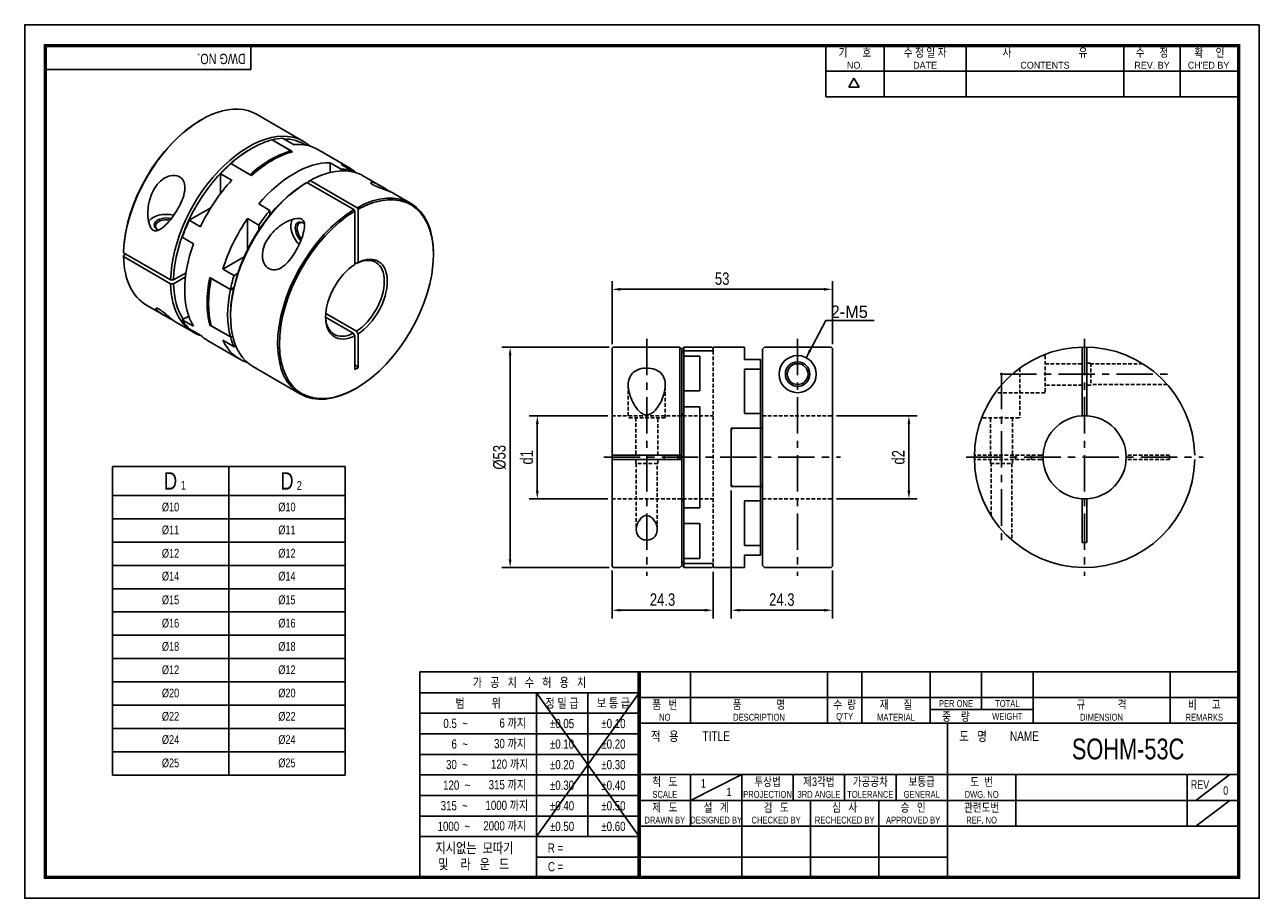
# Model space of a CAD drawing. Header units: millimetres. Extents: x 0 to 297, y 0 to 210.
import ezdxf
from ezdxf.enums import TextEntityAlignment as Align

# ---------------------------------------------------------------- set-up
doc = ezdxf.new("R2010")
doc.units = ezdxf.units.MM
doc.header["$LTSCALE"] = 7
for name, pattern in [('CENTER', [2, 1.25, -0.25, 0.25, -0.25]), ('CENTER2', [1.125, 0.75, -0.125, 0.125, -0.125]), ('DASHED', [0.75, 0.5, -0.25]), ('HIDDEN', [0.375, 0.25, -0.125]), ('HIDDEN2', [0.1875, 0.125, -0.0625]), ('PHANTOM2', [1.25, 0.625, -0.125, 0.125, -0.125, 0.125, -0.125])]:
    doc.linetypes.add(name, pattern=pattern)
doc.layers.get('0').update_dxf_attribs({"linetype": 'CONTINUOUS'})
doc.layers.get('Defpoints').update_dxf_attribs({"linetype": 'CONTINUOUS'})
for name, color, linetype in [('BM', 2, 'CONTINUOUS'), ('C', 1, 'CENTER2'), ('CT', 1, 'CENTER'), ('D', 7, 'CONTINUOUS'), ('DIM', 7, 'CONTINUOUS'), ('H', 3, 'HIDDEN'), ('HD', 4, 'DASHED'), ('P', 4, 'PHANTOM2')]:
    doc.layers.add(name, color=color, linetype=linetype)
doc.styles.get("Standard").update_dxf_attribs({"font": 'Gulim.ttf', "width": 0.8, "height": 3})
doc.dimstyles.new('LIM', dxfattribs={"dimtxt": 2, "dimasz": 2, "dimexe": 2, "dimexo": 1, "dimgap": 1, "dimtad": 1, "dimdec": 3, "dimzin": 9, "dimdsep": 46, "dimtxsty": 'Standard', "dimcen": 3, "dimclrd": 1, "dimclre": 1, "dimadec": 0, "dimazin": 0, "dimtfac": 1, "dimtdec": 3, "dimtmove": 0, "dimatfit": 3, "dimfxl": 0, "dimtolj": 1, "dimtzin": 0, "dimarcsym": 0})

# ---------------------------------------------------------------- blocks, each defined once
blk = doc.blocks.new('*D79')
at = {"layer": 'Defpoints', "color": 0}
for p in [(194.29, 146.39), (141.29, 132.21), (194.29, 132.2)]:
    blk.add_point(p, dxfattribs=at)
at = {"layer": 'DIM', "color": 1, "lineweight": -2}
for p, q in [((141.29, 133.21), (141.29, 148.39)), ((143.29, 146.39), (192.29, 146.39)), ((194.29, 133.2), (194.29, 148.39))]:
    blk.add_line(p, q, dxfattribs=at)
at = {"layer": 'DIM', "color": 1}
for points in [[(143.29, 146.72), (143.29, 146.06), (141.29, 146.39)], [(192.29, 146.72), (192.29, 146.06), (194.29, 146.39)]]:
    blk.add_solid(points, dxfattribs=at)
at = {"layer": 'DIM', "color": 0, "insert": (167.79, 148.93), "char_height": 3, "attachment_point": 5}
blk.add_mtext('\\A1;53', dxfattribs=at)
blk = doc.blocks.new('*D80')
at = {"layer": 'Defpoints', "color": 0}
for p in [(141.29, 79.81), (165.59, 79.51), (165.59, 69.25)]:
    blk.add_point(p, dxfattribs=at)
at = {"layer": 'DIM', "color": 1, "lineweight": -2}
for p, q in [((141.29, 78.81), (141.29, 67.25)), ((165.59, 78.51), (165.59, 67.25)), ((143.29, 69.25), (163.59, 69.25))]:
    blk.add_line(p, q, dxfattribs=at)
at = {"layer": 'DIM', "color": 1}
for points in [[(143.29, 69.58), (143.29, 68.92), (141.29, 69.25)], [(163.59, 69.58), (163.59, 68.92), (165.59, 69.25)]]:
    blk.add_solid(points, dxfattribs=at)
at = {"layer": 'DIM', "color": 0, "insert": (153.44, 71.79), "char_height": 3, "attachment_point": 5}
blk.add_mtext('\\A1;24.3', dxfattribs=at)
blk = doc.blocks.new('*D81')
at = {"layer": 'Defpoints', "color": 0}
for p in [(141.59, 132.51), (116.78, 79.51), (141.59, 79.51)]:
    blk.add_point(p, dxfattribs=at)
at = {"layer": 'DIM', "color": 1, "lineweight": -2}
for p, q in [((140.59, 132.51), (114.78, 132.51)), ((116.78, 130.51), (116.78, 81.51)), ((140.59, 79.51), (114.78, 79.51))]:
    blk.add_line(p, q, dxfattribs=at)
at = {"layer": 'DIM', "color": 1}
for points in [[(116.44, 130.51), (117.11, 130.51), (116.78, 132.51)], [(116.44, 81.51), (117.11, 81.51), (116.78, 79.51)]]:
    blk.add_solid(points, dxfattribs=at)
at = {"layer": 'DIM', "color": 0, "insert": (114.24, 106.01), "char_height": 3, "attachment_point": 5, "rotation": 90}
blk.add_mtext('\\A1;%%c53', dxfattribs=at)
blk = doc.blocks.new('*D82')
at = {"layer": 'Defpoints', "color": 0}
for p in [(123.32, 116.01), (141.29, 116.01), (141.29, 96.01)]:
    blk.add_point(p, dxfattribs=at)
at = {"layer": 'DIM', "color": 1, "lineweight": -2}
for p, q in [((140.29, 116.01), (121.32, 116.01)), ((123.32, 98.01), (123.32, 114.01)), ((140.29, 96.01), (121.32, 96.01))]:
    blk.add_line(p, q, dxfattribs=at)
at = {"layer": 'DIM', "color": 1}
for points in [[(122.98, 114.01), (123.65, 114.01), (123.32, 116.01)], [(122.98, 98.01), (123.65, 98.01), (123.32, 96.01)]]:
    blk.add_solid(points, dxfattribs=at)
at = {"layer": 'DIM', "color": 0, "insert": (120.77, 106.01), "char_height": 3, "attachment_point": 5, "rotation": 90}
blk.add_mtext('\\A1;d1', dxfattribs=at)
blk = doc.blocks.new('*D83')
at = {"layer": 'Defpoints', "color": 0}
for p in [(169.99, 99.01), (194.29, 79.81), (194.29, 69.25)]:
    blk.add_point(p, dxfattribs=at)
at = {"layer": 'DIM', "color": 1, "lineweight": -2}
for p, q in [((169.99, 98.01), (169.99, 67.25)), ((194.29, 78.81), (194.29, 67.25)), ((171.99, 69.25), (192.29, 69.25))]:
    blk.add_line(p, q, dxfattribs=at)
at = {"layer": 'DIM', "color": 1}
for points in [[(171.99, 69.58), (171.99, 68.92), (169.99, 69.25)], [(192.29, 69.58), (192.29, 68.92), (194.29, 69.25)]]:
    blk.add_solid(points, dxfattribs=at)
at = {"layer": 'DIM', "color": 0, "insert": (182.14, 71.79), "char_height": 3, "attachment_point": 5}
blk.add_mtext('\\A1;24.3', dxfattribs=at)
blk = doc.blocks.new('*D84')
at = {"layer": 'Defpoints', "color": 0}
for p in [(194.29, 116.01), (212.71, 116.01), (194.29, 96.01)]:
    blk.add_point(p, dxfattribs=at)
at = {"layer": 'DIM', "color": 1, "lineweight": -2}
for p, q in [((195.29, 116.01), (214.71, 116.01)), ((212.71, 98.01), (212.71, 114.01)), ((195.29, 96.01), (214.71, 96.01))]:
    blk.add_line(p, q, dxfattribs=at)
at = {"layer": 'DIM', "color": 1}
for points in [[(212.38, 114.01), (213.04, 114.01), (212.71, 116.01)], [(212.38, 98.01), (213.04, 98.01), (212.71, 96.01)]]:
    blk.add_solid(points, dxfattribs=at)
at = {"layer": 'DIM', "color": 0, "insert": (210.17, 106.01), "char_height": 3, "attachment_point": 5, "rotation": 90}
blk.add_mtext('\\A1;d2', dxfattribs=at)

msp = doc.modelspace()

# ---------------------------------------------------------------- linework, layer by layer
for p, q in [((54.437, 199.2323), (54.437, 205)), ((192.7139, 192.6407), (192.7139, 205)), ((206.7211, 192.6407), (206.7211, 205)), ((226.4959, 192.6407), (226.4959, 205)), ((264.3976, 192.6407), (264.3976, 205)), ((277.9928, 192.6407), (277.9928, 205)), ((54.437, 199.2323), (5, 199.2323)), ((192.7139, 198.8204), (291.588, 198.8204)), ((198.2565, 194.9765), (199.4924, 197.1172)), ((200.7283, 194.9765), (199.4924, 197.1172)), ((200.7283, 194.9765), (198.2565, 194.9765)), ((192.7139, 192.6407), (291.588, 192.6407)), ((21.0858, 103.8257), (21.0858, 29.6257)), ((21.0858, 103.8257), (77.0858, 103.8257)), ((77.0858, 103.8257), (77.0858, 29.6257)), ((95.0758, 54.437), (95.0758, 5)), ((147.8086, 54.437), (95.0758, 54.437)), ((292, 54.437), (147.8086, 54.437)), ((147.8086, 54.437), (147.8086, 5)), ((160.1679, 54.437), (160.1679, 42.0778)), ((193.1259, 54.437), (193.1259, 42.0778)), ((201.3654, 54.437), (201.3654, 42.0778)), ((217.8444, 54.437), (217.8444, 42.0778)), ((230.2037, 54.437), (230.2037, 45.3736)), ((242.563, 54.437), (242.563, 42.0778)), ((275.521, 54.437), (275.521, 42.0778)), ((147.8086, 49.4295), (95.0758, 49.4295)), ((147.8086, 49.4295), (123.0901, 14.8235)), ((123.0901, 49.4295), (147.8086, 14.8235)), ((123.0901, 49.4295), (123.0901, 5)), ((135.4493, 49.4295), (135.4493, 14.8235)), ((147.8086, 48.2574), (292, 48.2574)), ((217.8444, 45.3736), (242.563, 45.3736)), ((147.8086, 44.4858), (95.0758, 44.4858)), ((147.8086, 42.0778), (292, 42.0778)), ((221.9642, 5), (221.9642, 42.0778)), ((147.8086, 39.5421), (95.0758, 39.5421)), ((147.8086, 34.5984), (95.0758, 34.5984)), ((147.8086, 29.7185), (292, 29.7185)), ((160.1679, 23.5389), (172.5271, 29.7185)), ((160.1679, 29.7185), (160.1679, 17.3593)), ((172.5271, 29.7185), (172.5271, 5)), ((184.8864, 29.7185), (184.8864, 23.5389)), ((197.2457, 29.7185), (197.2457, 23.5389)), ((209.6049, 29.7185), (209.6049, 23.5389)), ((238.4432, 29.7185), (238.4432, 17.3593)), ((279.6407, 29.7185), (279.6407, 17.3593)), ((281.7006, 23.5389), (289.9401, 29.7185)), ((21.0858, 29.6257), (77.0858, 29.6257)), ((147.8086, 29.6547), (95.0758, 29.6547)), ((147.8086, 24.711), (95.0758, 24.711)), ((147.8086, 23.5389), (221.9642, 23.5389)), ((189.0061, 23.5389), (189.0061, 5)), ((205.4852, 23.5389), (205.4852, 5)), ((221.9642, 23.5389), (292, 23.5389)), ((281.7006, 17.3593), (289.9401, 23.5389)), ((147.8086, 19.7673), (95.0758, 19.7673)), ((147.8086, 17.3593), (292, 17.3593)), ((147.8086, 14.8235), (95.0758, 14.8235)), ((147.8086, 9.8798), (123.0901, 9.8798)), ((147.8086, 9.8798), (221.9642, 9.8798))]:
    msp.add_line(p, q)
at = {"color": 4}
for p, q in [((49.0858, 103.8257), (49.0858, 29.6257)), ((21.0858, 96.8257), (77.0858, 96.8257))]:
    msp.add_line(p, q, dxfattribs=at)
at = {"color": 1}
for p, q in [((21.0858, 91.2257), (77.0858, 91.2257)), ((21.0858, 85.6257), (77.0858, 85.6257)), ((21.0858, 80.0257), (77.0858, 80.0257)), ((21.0858, 74.4257), (77.0858, 74.4257)), ((21.0858, 68.8257), (77.0858, 68.8257)), ((21.0858, 63.2257), (77.0858, 63.2257)), ((21.0858, 57.6257), (77.0858, 57.6257)), ((21.0858, 52.0257), (77.0858, 52.0257)), ((21.0858, 46.4257), (77.0858, 46.4257)), ((21.0858, 40.8257), (77.0858, 40.8257)), ((21.0858, 35.2257), (77.0858, 35.2257))]:
    msp.add_line(p, q, dxfattribs=at)
msp.add_lwpolyline([(297, 210), (0, 210), (0, 0), (297, 0)], close=True)
msp.add_lwpolyline([(292, 205, 0.8, 0.8, 0), (5, 205, 0.8, 0.8, 0), (5, 5, 0.8, 0.8, 0), (292, 5, 0.8, 0.8, 0)], format="xyseb", close=True)
at = {"const_width": 0.824}
msp.add_lwpolyline([(147.8086, 5), (147.8086, 54.437)], dxfattribs=at)
at = {"layer": 'BM', "linetype": 'Continuous'}
for p, q in [((42.5331, 187.1715), (42.321, 187.0491)), ((67.0968, 181.9521), (55.7831, 188.4841)), ((64.4534, 179.4628), (59.5037, 182.3205)), ((64.0999, 179.6669), (59.5037, 182.3205)), ((64.6656, 181.1956), (61.9785, 182.747)), ((54.5539, 180.2313), (54.2004, 180.0272)), ((78.1277, 175.5834), (70.4909, 179.9925)), ((49.6042, 176.6051), (49.2506, 176.3856)), ((49.2506, 176.2848), (49.2506, 176.3856)), ((54.5539, 173.7473), (49.6042, 176.6051)), ((54.2004, 173.9515), (49.6042, 176.6051)), ((73.469, 176.8229), (76.156, 175.2715)), ((73.469, 176.8229), (73.469, 174.463)), ((76.156, 176.4243), (78.843, 174.873)), ((76.156, 175.2715), (76.156, 174.8548)), ((47.1293, 169.4213), (47.1293, 174.1738)), ((49.8163, 172.6224), (47.1293, 174.1738)), ((68.3072, 172.327), (68.6607, 172.5312)), ((68.3072, 171.8372), (68.3072, 172.327)), ((68.6607, 172.5312), (79.9744, 165.9992)), ((78.843, 174.873), (78.843, 174.6427)), ((85.6256, 171.2545), (81.5218, 173.6238)), ((67.5293, 171.8779), (67.8829, 172.0821)), ((67.8829, 172.0821), (79.1966, 165.5501)), ((92.8355, 167.0919), (88.6634, 169.5006)), ((56.2863, 166.9025), (58.9733, 165.3511)), ((39.5898, 162.9778), (44.7472, 165.9554)), ((53.5993, 163.4012), (53.5993, 155.9263)), ((53.5993, 163.4012), (56.2863, 161.8499)), ((58.9733, 164.2608), (58.9733, 165.3511)), ((79.1966, 165.5501), (79.4087, 165.1827)), ((79.4087, 152.3566), (79.4087, 165.1827)), ((80.1865, 165.6317), (79.9744, 165.9992)), ((80.1865, 152.8057), (80.1865, 165.6317)), ((42.2768, 161.4264), (39.5898, 162.9778)), ((56.2863, 161.8499), (56.2863, 160.6023)), ((40.5882, 157.3488), (37.9012, 158.9001)), ((23.7988, 155.1672), (23.7989, 155.4122)), ((35.1125, 148.6352), (23.7988, 155.1672)), ((23.7989, 154.514), (23.7988, 154.2691)), ((24.3645, 154.8406), (23.7989, 154.514)), ((98.3238, 154.7158), (98.3238, 154.9608)), ((35.1125, 147.7371), (23.7988, 154.2691)), ((52.8027, 154.2355), (47.673, 151.2738)), ((79.833, 152.601), (79.4087, 152.8459)), ((79.833, 152.601), (80.1865, 152.8057)), ((35.8197, 148.6353), (35.1125, 148.6352)), ((38.8191, 150.367), (35.8197, 148.6353)), ((38.6912, 149.395), (35.8197, 147.7371)), ((44.5422, 149.2213), (49.4919, 146.3636)), ((44.7493, 149.1017), (44.7261, 149.0883)), ((44.8957, 149.0172), (49.4919, 146.3636)), ((47.673, 151.2738), (50.36, 149.7225)), ((51.2599, 150.242), (50.36, 149.7225)), ((35.8197, 147.7371), (35.1125, 147.7371)), ((50.315, 146.8387), (49.4919, 146.3636)), ((49.4919, 146.3636), (50.2123, 146.3712)), ((29.2831, 142.5847), (33.4552, 140.176)), ((37.9012, 139.0593), (39.4571, 139.9576)), ((49.5335, 140.2638), (49.5335, 139.8556)), ((72.3837, 139.6985), (79.0552, 135.8467)), ((72.4078, 140.5827), (79.833, 136.2958)), ((36.493, 138.4221), (40.5968, 136.0527)), ((40.5882, 137.5079), (37.9012, 139.0593)), ((42.2768, 135.3802), (39.5898, 136.9315)), ((44.5422, 137.7903), (44.7191, 137.8925)), ((44.5422, 137.7903), (49.4919, 134.9326)), ((44.8957, 137.5862), (49.4919, 134.9326)), ((43.9909, 134.0931), (51.6277, 129.6841)), ((47.673, 134.1274), (50.36, 132.5761)), ((50.1025, 134.9391), (49.4919, 134.9326)), ((79.0552, 135.8467), (79.4087, 135.2337)), ((79.4087, 127.0932), (79.4087, 135.2337)), ((80.1865, 135.6828), (79.833, 136.2958)), ((80.1865, 127.5422), (80.1865, 135.6828)), ((50.7789, 132.8179), (50.36, 132.5761)), ((141.5868, 132.5064), (141.2868, 132.2064)), ((141.2868, 132.2064), (141.2868, 106.5564)), ((157.5868, 132.5064), (141.5868, 132.5064)), ((157.5868, 132.5064), (157.5868, 106.5564)), ((158.0868, 132.0064), (157.5868, 132.5064)), ((158.5868, 132.5064), (158.0868, 132.0064)), ((158.0868, 132.0064), (158.0868, 131.0464)), ((158.5868, 131.5652), (158.0868, 131.0464)), ((158.0868, 131.0464), (158.0868, 106.5564)), ((165.0868, 132.5064), (158.5868, 132.5064)), ((158.5868, 131.5652), (158.5868, 132.5064)), ((165.5868, 131.5652), (158.5868, 131.5652)), ((165.0868, 131.5652), (158.5868, 131.5652)), ((158.5868, 130.3374), (158.5868, 131.5652)), ((173.1868, 132.5064), (165.5868, 132.5064)), ((165.5868, 131.5652), (165.5868, 132.5064)), ((173.1868, 129.5569), (173.1868, 132.5064)), ((177.4868, 132.0006), (177.9868, 132.5007)), ((177.4868, 113.0064), (177.4868, 132.0006)), ((177.9868, 132.5007), (193.9868, 132.5007)), ((193.9868, 132.5007), (194.2868, 132.2006)), ((194.2868, 132.2006), (194.2868, 79.8064)), ((254.418, 115.9913), (254.418, 132.5007)), ((255.518, 115.9913), (255.518, 132.5007)), ((55.0218, 127.7245), (66.3355, 121.1925)), ((158.5868, 121.9564), (158.5868, 130.3374)), ((162.3868, 130.3374), (158.5868, 130.3374)), ((162.3868, 130.3374), (162.3868, 121.9564)), ((173.1868, 129.5569), (176.9868, 129.5569)), ((176.9868, 127.1688), (176.9868, 129.5569)), ((80.1865, 127.5422), (79.4087, 127.0932)), ((173.1868, 116.5064), (173.1868, 127.1688)), ((173.1868, 127.1688), (176.9868, 127.1688)), ((176.9868, 127.1688), (176.9868, 116.5064)), ((79.5855, 122.505), (79.7976, 122.6275)), ((158.5868, 118.1564), (158.5868, 121.9564)), ((162.3868, 121.9564), (158.5868, 121.9564)), ((158.5868, 116.3626), (158.0868, 116.3626)), ((158.5868, 93.8564), (158.5868, 118.1564)), ((162.3868, 118.1564), (158.5868, 118.1564)), ((162.3868, 118.1564), (162.3868, 93.8564)), ((173.1868, 116.5064), (176.9868, 116.5064)), ((176.9868, 113.0064), (176.9868, 116.5064)), ((169.9868, 113.0064), (169.9868, 99.0064)), ((169.9868, 113.0064), (176.9868, 113.0064)), ((170.4868, 113.0064), (176.9868, 113.0064)), ((176.9868, 99.0064), (176.9868, 113.0064)), ((176.9868, 113.0064), (177.4868, 113.0064)), ((177.4868, 99.0064), (177.4868, 113.0064)), ((141.5868, 106.5564), (141.2868, 106.5564)), ((141.2868, 105.4564), (141.2868, 106.5564)), ((141.2868, 105.4564), (141.2868, 79.8064)), ((141.2868, 105.4564), (141.5868, 105.4564)), ((157.5868, 106.5564), (141.5868, 106.5564)), ((157.5868, 105.4564), (141.5868, 105.4564)), ((153.8488, 105.4564), (153.8488, 106.5564)), ((157.0868, 105.4564), (157.0868, 106.5564)), ((157.5868, 106.5571), (157.5868, 105.4564)), ((158.0868, 106.5564), (157.5868, 106.5564)), ((158.0868, 105.4564), (157.5868, 105.4564)), ((158.0868, 105.4564), (158.0868, 106.5564)), ((158.0868, 105.4564), (158.0868, 80.9664)), ((169.9868, 99.0064), (176.9868, 99.0064)), ((170.4868, 99.0064), (176.9868, 99.0064)), ((176.9868, 95.5064), (176.9868, 99.0064)), ((177.4868, 99.0064), (176.9868, 99.0064)), ((177.4868, 99.0064), (177.4868, 80.0064)), ((158.0868, 95.6502), (158.5868, 95.6502)), ((173.1868, 95.5064), (173.1868, 84.844)), ((173.1868, 95.5064), (176.9868, 95.5064)), ((176.9868, 84.844), (176.9868, 95.5064)), ((254.418, 96.0215), (254.418, 85.5507)), ((255.518, 96.0215), (255.518, 85.5507)), ((162.3868, 93.8564), (158.5868, 93.8564)), ((158.5868, 90.0564), (158.5868, 93.8564)), ((158.5868, 90.0564), (158.5868, 81.6753)), ((162.3868, 90.0564), (158.5868, 90.0564)), ((162.3868, 81.6753), (162.3868, 90.0564)), ((173.1868, 84.844), (176.9868, 84.844)), ((176.9868, 82.4559), (176.9868, 84.844)), ((254.418, 85.5507), (255.518, 85.5507)), ((158.0868, 80.9664), (158.5868, 80.4476)), ((158.0868, 80.9664), (158.0868, 80.0064)), ((158.5868, 80.4476), (158.5868, 81.6753)), ((162.3868, 81.6753), (158.5868, 81.6753)), ((165.5868, 80.4476), (158.5868, 80.4476)), ((165.0868, 80.4476), (158.5868, 80.4476)), ((158.5868, 80.4476), (158.5868, 79.5064)), ((165.5868, 80.4476), (165.5868, 79.5064)), ((173.1868, 82.4559), (173.1868, 79.5064)), ((173.1868, 82.4559), (176.9868, 82.4559)), ((141.2868, 79.8064), (141.5868, 79.5064)), ((141.5868, 79.5064), (157.5868, 79.5064)), ((157.5868, 79.5064), (158.0868, 80.0064)), ((158.0868, 80.0064), (158.5868, 79.5064)), ((158.5868, 79.5064), (165.0868, 79.5064)), ((165.5868, 79.5064), (173.1868, 79.5064)), ((177.4868, 80.0064), (177.9868, 79.5064)), ((177.9868, 79.5064), (193.9868, 79.5064)), ((193.9868, 79.5064), (194.2868, 79.8064))]:
    msp.add_line(p, q, dxfattribs=at)
for radius in [4.46, 2.95, 2.5]:
    msp.add_circle((185.9368, 126.0064), radius, dxfattribs=at)
for centre, radius, start, end in [((56.2726, 177.6669), 4.2542, 240.850401, 246.49769), ((68.7973, 143.4865), 24.7167, 166.918255, 193.28117), ((165.0868, 132.0064), 0.5, 0, 90), ((254.968, 106.0064), 26.5, 1.189243, 358.810757), ((254.968, 106.0064), 10, 0, 176.847141), ((170.4868, 112.5064), 0.5, 90, 180), ((254.968, 106.0064), 10, 183.152859, 0), ((170.4868, 99.5064), 0.5, 180, 270), ((165.0868, 80.0064), 0.5, 270, 0)]:
    msp.add_arc(centre, radius, start, end, dxfattribs=at)
for centre, major_axis, start_param, end_param in [((42.5331, 165.5344), (13.25, 22.9497), 0, 2.33543828), ((42.321, 165.6569), (13.1, 22.6899), 0.78539816, 2.33520058), ((53.8468, 159.0024), (13.25, 22.9497), 6.1547528, 8.61862359), ((54.5539, 158.5942), (13.25, 22.9497), 0.51807467, 1.05272165), ((54.5539, 158.5942), (13.25, 22.9497), 0.37799495, 0.51807467), ((54.2004, 158.7983), (-13, -22.5167), 3.10765387, 3.46775268), ((57.2409, 157.0428), (-13.25, -22.9497), 3.14159265, 3.51958761), ((54.2004, 158.7983), (13, 22.5167), 0.78539816, 1.05799238), ((59.1501, 155.9406), (13.25, 22.9497), 0.51807467, 1.05272165), ((59.5037, 155.7364), (13.25, 22.9497), 0.51807467, 1.05272165), ((54.2004, 158.7983), (13, 22.5167), 1.05799238, 2.33503907), ((54.5539, 158.5942), (13.25, 22.9497), 1.05272165, 1.19280137), ((64.8777, 152.6337), (13.25, 22.9497), 0.30910219, 1.26169414), ((68.2718, 150.6741), (13.25, 22.9497), 0, 0.76464196), ((64.8777, 152.6337), (-13.25, -22.9497), 3.01316015, 3.28112913), ((67.5647, 151.0824), (13.25, 22.9497), 0.13953647, 0.30910219), ((57.2409, 157.0428), (13.25, 22.9497), 1.19280137, 1.7103328), ((68.2718, 150.6741), (13.25, 22.9497), 0.80615437, 3.14159265), ((67.9182, 150.8783), (-13, -22.5167), 3.94814624, 5.22519292), ((79.7976, 144.0197), (13.1, 22.6899), 0.80639207, 7.04758956), ((79.5855, 144.1422), (-13.25, -22.9497), 2.35619449, 3.90623461), ((34.0832, 161.8397), (4.46, 0), 1.16269078, 2.84294877), ((34.0832, 161.8397), (-2.95, 0), 4.30314762, 6.28318531), ((64.8777, 152.6337), (-13.25, -22.9497), 4.57285251, 5.09038394), ((67.5647, 151.0824), (13.25, 22.9497), 1.26169414, 1.43125985), ((79.5855, 144.1422), (-13.25, -22.9497), 3.94774702, 7.06858347), ((34.0832, 161.8397), (-2.95, 0), 0, 0.84845855), ((34.0832, 161.5948), (2.65, 0), 1.23301112, 3.8718775), ((54.5539, 158.5942), (-13.25, -22.9497), 4.85192545, 5.02149117), ((67.1758, 159.8801), (-2.23, 3.8625), 0.2884376, 1.97730678), ((67.1758, 159.8801), (1.475, -2.5548), 2.30395934, 5.12167031), ((67.3879, 160.0026), (-1.325, 2.295), 0, 1.90706209), ((67.3879, 160.0026), (-1.325, 2.295), 5.55290046, 6.28318531), ((57.2409, 157.0428), (-13.25, -22.9497), 5.02149117, 5.97408312), ((79.4441, 144.2238), (-5, -8.6603), 0.84042593, 3.87196305), ((79.7976, 144.0197), (-5.25, -9.0933), 0.8378031, 3.87458588), ((42.5331, 165.5344), (13.25, 22.9497), 2.3769507, 3.14159265), ((79.7976, 144.0197), (5.25, 9.0933), 0.8378031, 3.87458588), ((62.6149, 153.9401), (-13.25, -22.9497), 5.23046365, 5.76511064), ((62.9685, 153.736), (-13.25, -22.9497), 5.23046365, 5.76511064), ((67.5647, 151.0824), (-13.25, -22.9497), 5.09038394, 5.23046365), ((53.8468, 159.0024), (13.25, 22.9497), 2.3769507, 3.27002516), ((54.2004, 158.7983), (13, 22.5167), 2.37734991, 2.86431774), ((67.5647, 151.0824), (-13.25, -22.9497), 5.23046365, 5.76511064), ((67.9182, 150.8783), (-13, -22.5167), 5.22519292, 5.49778714), ((79.4441, 144.2238), (5, 8.6603), 2.38089203, 3.87196305), ((54.5539, 158.5942), (-13.25, -22.9497), 5.97408312, 6.14364883), ((57.2409, 157.0428), (13.25, 22.9497), 3.00205618, 3.14159265), ((64.8777, 152.6337), (13.25, 22.9497), 2.7635977, 3.27002516), ((67.5647, 151.0824), (-13.25, -22.9497), 5.76511064, 5.90519035), ((88.8132, 144.9396), (-15, 25.9808), 1.89688046, 1.93739207)]:
    msp.add_ellipse(centre, major_axis=major_axis, ratio=0.57735027, start_param=start_param, end_param=end_param, dxfattribs=at)
for points, knots in [([(64.2454, 179.4008), (64.2427, 179.4473), (64.2333, 179.4917), (64.1924, 179.5886), (64.1529, 179.6363), (64.0999, 179.6669)], [0.573872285, 0.573872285, 0.573872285, 0.573872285, 0.75, 0.75, 1, 1, 1, 1]), ([(30.9295, 170.0989), (30.2066, 168.7212), (29.8057, 167.2074), (29.6032, 164.9082), (29.6026, 164.1418), (29.7828, 162.6117), (29.9565, 161.8249), (30.5264, 160.8938), (30.7787, 160.6397), (31.3523, 160.3998), (31.6569, 160.4115), (32.5219, 160.6569), (33.0457, 161.0578), (34.533, 162.4027), (35.4453, 163.5584), (37.0944, 166.0783), (37.8542, 167.4987), (38.4703, 169.6927), (38.5817, 170.436), (38.4803, 171.8143), (38.2636, 172.4486), (37.4292, 173.4076), (36.8325, 173.7006), (35.4816, 173.8368), (34.7468, 173.6774), (33.4022, 173.035), (32.7893, 172.5595), (31.7326, 171.4334), (31.2909, 170.7877), (30.9295, 170.0989)], [0, 0, 0, 0, 0.125, 0.125, 0.1875, 0.1875, 0.25, 0.25, 0.28125, 0.28125, 0.3125, 0.3125, 0.375, 0.375, 0.5, 0.5, 0.625, 0.625, 0.6875, 0.6875, 0.75, 0.75, 0.8125, 0.8125, 0.875, 0.875, 0.9375, 0.9375, 1, 1, 1, 1]), ([(88.0483, 169.7935), (87.9633, 169.8419), (87.8717, 169.8949), (87.4488, 170.1446), (87.0787, 170.3734), (86.3578, 170.8179), (86.0154, 171.0275), (85.0756, 171.5753), (84.5625, 171.833), (83.7533, 172.1273), (83.4482, 172.169), (83.2623, 172.0506), (83.2461, 171.98), (83.4244, 171.7514), (83.6476, 171.5843), (84.3353, 171.2301), (84.7513, 171.0599), (85.5192, 170.7629), (85.8889, 170.6285), (86.9119, 170.2523), (87.502, 170.0283), (87.9544, 169.8354)], [0.231369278, 0.231369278, 0.231369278, 0.231369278, 0.25, 0.25, 0.3125, 0.3125, 0.375, 0.375, 0.5, 0.5, 0.625, 0.625, 0.6875, 0.6875, 0.75, 0.75, 0.8125, 0.8125, 0.875, 0.875, 1, 1, 1, 1]), ([(64.7537, 154.8402), (65.5853, 156.1551), (66.2331, 157.5264), (66.9486, 159.5294), (67.1423, 160.1843), (67.3688, 161.4795), (67.421, 162.136), (67.0598, 162.9465), (66.8467, 163.178), (66.2406, 163.4367), (65.8691, 163.4636), (64.7517, 163.364), (64.0054, 163.0915), (61.915, 162.0948), (60.6553, 161.1397), (58.5761, 158.868), (57.7312, 157.4968), (57.1846, 155.2627), (57.128, 154.4877), (57.3527, 153.0383), (57.6358, 152.3656), (58.5343, 151.3696), (59.1231, 151.0812), (60.3901, 150.9934), (61.0535, 151.194), (62.2796, 151.9049), (62.8464, 152.407), (63.877, 153.5482), (64.3379, 154.1827), (64.7537, 154.8402)], [0, 0, 0, 0, 0.125, 0.125, 0.1875, 0.1875, 0.25, 0.25, 0.28125, 0.28125, 0.3125, 0.3125, 0.375, 0.375, 0.5, 0.5, 0.625, 0.625, 0.6875, 0.6875, 0.75, 0.75, 0.8125, 0.8125, 0.875, 0.875, 0.9375, 0.9375, 1, 1, 1, 1]), ([(44.7212, 149.0824), (44.7214, 149.0834), (44.7218, 149.0843), (44.7265, 149.0919), (44.7423, 149.0909), (44.8003, 149.0689), (44.8427, 149.0478), (44.8957, 149.0172)], [0.469887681, 0.469887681, 0.469887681, 0.469887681, 0.5, 0.5, 0.75, 0.75, 1, 1, 1, 1]), ([(36.5024, 138.4167), (36.3498, 138.5049), (36.0127, 138.7384), (35.1669, 139.3959), (34.6494, 139.8291), (33.7594, 140.5687), (33.4405, 140.8327), (32.7665, 141.3475), (32.4055, 141.5942), (31.8777, 141.8561), (31.7255, 141.8739), (31.5743, 141.8149), (31.5678, 141.7396), (31.6784, 141.4613), (31.9222, 141.2039), (32.3154, 140.9086)], [0.380473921, 0.380473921, 0.380473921, 0.380473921, 0.5, 0.5, 0.625, 0.625, 0.6875, 0.6875, 0.75, 0.75, 0.8125, 0.8125, 0.875, 0.875, 1, 1, 1, 1]), ([(32.3154, 140.9086), (32.7087, 140.6132), (33.2515, 140.283), (34.2796, 139.7155), (34.6593, 139.5128), (35.3576, 139.1341), (35.6746, 138.9585), (35.9289, 138.8102)], [0, 0, 0, 0, 0.125, 0.125, 0.1875, 0.1875, 0.242915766, 0.242915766, 0.242915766, 0.242915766]), ([(44.7412, 137.8074), (44.7489, 137.7788), (44.7589, 137.7515), (44.8003, 137.6662), (44.8427, 137.6168), (44.8957, 137.5862)], [0.643172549, 0.643172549, 0.643172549, 0.643172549, 0.75, 0.75, 1, 1, 1, 1]), ([(145.1768, 123.3917), (145.1768, 122.2156), (145.5041, 120.9723), (146.3345, 119.13), (146.6667, 118.5239), (147.5071, 117.363), (148.0135, 116.783), (149.0406, 116.2667), (149.4361, 116.1725), (150.2143, 116.2514), (150.5776, 116.4135), (151.5233, 117.0481), (151.9907, 117.6362), (153.1711, 119.412), (153.6766, 120.688), (154.1867, 123.1182), (154.183, 124.3169), (153.4438, 125.8291), (153.068, 126.2849), (152.0293, 127.0059), (151.364, 127.2708), (149.8464, 127.5177), (149.0397, 127.4918), (147.5827, 127.1569), (146.9515, 126.8499), (146.0025, 126.0649), (145.6762, 125.5897), (145.2635, 124.545), (145.1768, 123.9798), (145.1768, 123.3917)], [0, 0, 0, 0, 0.125, 0.125, 0.1875, 0.1875, 0.25, 0.25, 0.28125, 0.28125, 0.3125, 0.3125, 0.375, 0.375, 0.5, 0.5, 0.625, 0.625, 0.6875, 0.6875, 0.75, 0.75, 0.8125, 0.8125, 0.875, 0.875, 0.9375, 0.9375, 1, 1, 1, 1]), ([(147.1368, 88.6211), (147.1368, 87.9813), (147.3124, 87.3686), (147.9968, 86.6309), (148.3009, 86.4183), (149.0385, 86.1408), (149.4714, 86.0799), (150.3161, 86.1567), (150.7063, 86.2899), (151.339, 86.6767), (151.5771, 86.923), (152.0945, 87.7345), (152.187, 88.3676), (152.0419, 89.6572), (151.8094, 90.3212), (151.1733, 91.2202), (150.9103, 91.5061), (150.2307, 91.9335), (149.7941, 92.0544), (148.9609, 91.9151), (148.602, 91.6857), (148.0417, 91.16), (147.8241, 90.8548), (147.3103, 89.9219), (147.1368, 89.2608), (147.1368, 88.6211)], [0, 0, 0, 0, 0.125, 0.125, 0.1875, 0.1875, 0.25, 0.25, 0.3125, 0.3125, 0.375, 0.375, 0.5, 0.5, 0.625, 0.625, 0.6875, 0.6875, 0.75, 0.75, 0.8125, 0.8125, 0.875, 0.875, 1, 1, 1, 1])]:
    msp.add_open_spline(points, degree=3, knots=knots, dxfattribs=at)
msp.add_open_spline([(87.9544, 169.8354), (88.2939, 169.6906), (88.5528, 169.5634), (88.6714, 169.4955)], degree=3, dxfattribs=at)
at = {"layer": 'C'}
msp.add_line((147.8086, 49.4295), (147.8086, 49.3961), dxfattribs=at)
at = {"layer": 'CT'}
for p, q in [((149.6368, 134.5007), (149.6368, 77.5064)), ((185.9368, 134.5007), (185.9368, 77.5064)), ((254.968, 134.5064), (254.968, 77.5064)), ((234.6641, 126.0064), (275.2719, 126.0064)), ((234.968, 126.3103), (234.968, 85.7025)), ((139.2868, 106.0064), (196.2868, 106.0064)), ((226.468, 106.0064), (283.468, 106.0064))]:
    msp.add_line(p, q, dxfattribs=at)
at = {"layer": 'H'}
msp.add_line((147.8086, 49.3128), (147.8086, 49.2711), dxfattribs=at)
at = {"layer": 'HD', "linetype": 'HIDDEN2'}
for p, q in [((165.5868, 131.5652), (165.5868, 80.4476)), ((244.7673, 130.4664), (245.468, 130.4664)), ((245.468, 130.4664), (245.468, 121.5464)), ((245.468, 128.5064), (254.418, 128.5064)), ((255.518, 128.6564), (256.468, 128.6564)), ((256.468, 128.6564), (256.468, 123.3564)), ((268.968, 128.5064), (256.468, 128.5064)), ((239.428, 127.4625), (239.428, 115.5064)), ((145.1768, 123.3917), (145.1768, 115.5064)), ((154.0968, 115.5064), (154.0968, 123.3868)), ((254.418, 123.3564), (245.768, 123.3564)), ((256.468, 123.3564), (255.518, 123.3564)), ((274.8623, 123.5064), (256.468, 123.5064)), ((245.468, 121.5464), (233.5119, 121.5464)), ((141.2868, 116.0064), (165.5868, 116.0064)), ((177.4868, 116.0064), (194.2868, 116.0064)), ((154.0968, 115.5064), (145.1768, 115.5064)), ((146.9868, 115.5064), (146.9868, 106.5564)), ((152.2868, 106.5564), (152.2868, 115.5064)), ((230.508, 115.5064), (239.428, 115.5064)), ((232.318, 106.5564), (232.318, 115.5064)), ((237.618, 115.5064), (237.618, 106.5564)), ((146.9868, 105.4564), (146.9868, 104.5064)), ((152.2868, 104.5064), (146.9868, 104.5064)), ((147.1368, 104.5064), (147.1368, 88.6211)), ((152.1368, 88.6238), (152.1368, 104.5064)), ((152.2868, 104.5064), (152.2868, 105.4564)), ((228.4737, 106.5564), (228.7738, 106.5564)), ((228.7738, 105.4564), (228.4737, 105.4564)), ((244.4824, 106.5564), (228.7738, 106.5564)), ((244.4824, 105.4564), (228.7738, 105.4564)), ((232.318, 104.5064), (232.318, 105.4564)), ((232.318, 104.5064), (237.618, 104.5064)), ((232.468, 92.0006), (232.468, 104.5064)), ((237.468, 104.5064), (237.468, 86.1121)), ((237.618, 105.4564), (237.618, 104.5064)), ((238.368, 105.4564), (238.368, 106.5564)), ((242.168, 105.4564), (242.168, 106.5564)), ((244.4824, 106.5564), (244.9831, 106.5564)), ((244.9831, 106.5564), (244.4824, 106.5564)), ((244.9831, 105.4564), (244.4824, 105.4564)), ((244.4824, 105.4564), (244.9831, 105.4564)), ((244.9831, 105.4564), (244.9831, 106.5564)), ((275.4237, 106.5564), (264.9529, 106.5564)), ((275.4237, 105.4564), (264.9529, 105.4564)), ((275.4237, 105.4564), (275.4237, 106.5564)), ((141.2868, 96.0064), (165.5868, 96.0064)), ((177.4868, 96.0064), (194.2868, 96.0064))]:
    msp.add_line(p, q, dxfattribs=at)
msp.add_arc((254.968, 106.0064), 26.5, 178.810757, 181.189243, dxfattribs=at)
at = {"layer": 'P'}
msp.add_line((147.8086, 49.221), (147.8086, 49.1627), dxfattribs=at)

# ---------------------------------------------------------------- texts
at = {"color": 0}
for s, insert, char_height, width, attachment_point in [('D', (35.0858, 100.3257), 4.2, 28, 5), ('D', (63.0858, 100.3257), 4.2, 28, 5), ('1', (37.5816, 100.3505), 2.1, 6.3, 1), ('2', (65.452, 100.2701), 2.1, 3.36, 1), ('%%c10', (35.0858, 94.0257), 2.1, 28, 5), ('%%c10', (63.0858, 94.0257), 2.1, 28, 5), ('%%C11', (35.0858, 88.5175), 2.1, 28, 5), ('%%C11', (63.0858, 88.5175), 2.1, 28, 5), ('%%c12', (35.0858, 82.9147), 2.1, 28, 5), ('%%c12', (63.0858, 82.9147), 2.1, 28, 5), ('%%C14', (35.0858, 77.4038), 2.1, 28, 5), ('%%C14', (63.0858, 77.4038), 2.1, 28, 5), ('%%c15', (35.0858, 71.7119), 2.1, 28, 5), ('%%c15', (63.0858, 71.7119), 2.1, 28, 5), ('%%c16', (35.0858, 66.1119), 2.1, 28, 5), ('%%c16', (63.0858, 66.1119), 2.1, 28, 5), ('%%c18', (35.0858, 60.5119), 2.1, 28, 5), ('%%c18', (63.0858, 60.5119), 2.1, 28, 5), ('%%c12', (35.0858, 54.9007), 2.1, 28, 5), ('%%c12', (63.0858, 54.9007), 2.1, 28, 5), ('%%c20', (35.0858, 49.3091), 2.1, 28, 5), ('%%c20', (63.0858, 49.3091), 2.1, 28, 5), ('%%c22', (35.0858, 43.7091), 2.1, 28, 5), ('%%c22', (63.0858, 43.7091), 2.1, 28, 5), ('%%c24', (35.0858, 38.1091), 2.1, 28, 5), ('%%c24', (63.0858, 38.1091), 2.1, 28, 5), ('%%c25', (35.0858, 32.5091), 2.1, 28, 5), ('%%c25', (63.0858, 32.5091), 2.1, 28, 5)]:
    msp.add_mtext(s, dxfattribs=dict(at, insert=insert, char_height=char_height, width=width, attachment_point=attachment_point))
at = {"layer": 'D', "width": 0.8}
for s, height, p in [('확     인', 2.05988, (284.9964, 203.3521)), ('기      호', 2.05988, (199.7175, 203.3521)), ('수 정 일 자', 2.05988, (216.6085, 203.3521)), ('사                           유', 2.059877, (245.4468, 203.3521)), ('수      정', 2.05988, (271.1952, 203.3521)), ('가   공   치   수   허   용   치', 2.224667, (121.4422, 51.9333)), ('범          위', 2.224667, (109.0829, 46.9576)), ('정 밀 급', 2.22467, (129.2697, 46.9576)), ('보 통 급', 2.22467, (141.629, 46.9576)), ('품   번', 2.05988, (153.9882, 46.6095)), ('품              명', 2.059877, (176.6469, 46.6095)), ('수  량', 2.05988, (197.2457, 46.6095)), ('재      질', 2.05988, (209.6049, 46.6095)), ('PER ONE', 1.6479, (224.0241, 46.8155)), ('TOTAL', 1.6479, (236.3833, 46.8155)), ('규             격', 2.059877, (259.042, 46.6095)), ('비      고', 2.05988, (283.7605, 46.6095)), ('NO', 1.6479, (153.9882, 43.5197)), ('DESCRIPTION', 1.647902, (176.6469, 43.5197)), ("Q'TY", 1.6479, (197.2457, 43.5197)), ('MATERIAL', 1.6479, (209.6049, 43.5197)), ('중    량', 2.05988, (224.0241, 43.7257)), ('WEIGHT', 1.6479, (236.3833, 43.7257)), ('DIMENSION', 1.6479, (259.042, 43.5197)), ('REMARKS', 1.6479, (283.7605, 43.5197)), ('%%p0.05', 2.22467, (129.2697, 42.0139)), ('%%p0.10', 2.22467, (141.629, 42.0139)), ('%%p0.10', 2.22467, (129.2697, 37.0702)), ('%%p0.20', 2.22467, (141.629, 37.0702)), ('적   용', 2.30706, (153.9882, 38.988)), ('TITLE', 2.30706, (166.3475, 38.988)), ('도   명', 2.30706, (228.1438, 38.988)), ('NAME', 2.30706, (240.5031, 38.988)), ('SOHM-53C', 5, (265.4275, 35.8982)), ('%%p0.20', 2.22467, (129.2697, 32.1265)), ('%%p0.30', 2.22467, (141.629, 32.1265)), ('%%p0.30', 2.22467, (129.2697, 27.1828)), ('%%p0.40', 2.22467, (141.629, 27.1828)), ('척   도', 2.05988, (153.9882, 28.0706)), ('1', 2.0599, (163.2577, 27.6586)), ('1', 2.0599, (169.4373, 25.5988)), ('투상법', 2.05988, (178.7068, 28.0706)), ('제3각법', 2.05988, (191.066, 28.0706)), ('가공공차', 2.05988, (203.4253, 28.0706)), ('보통급', 2.05988, (215.7845, 28.0706)), ('도  번', 2.05988, (230.2037, 28.0706)), ('REV', 2.05988, (282.7306, 27.3497)), ('0', 2.0599, (288.9102, 25.9078)), ('%%p0.40', 2.22467, (129.2697, 22.2391)), ('%%p0.50', 2.22467, (141.629, 22.2391)), ('SCALE', 1.6479, (153.9882, 24.9808)), ('PROJECTION', 1.6479, (178.7068, 24.9808)), ('3RD ANGLE', 1.6479, (191.066, 24.9808)), ('TOLERANCE', 1.6479, (203.4253, 24.9808)), ('GENERAL', 1.6479, (215.7845, 24.9808)), ('DWG. NO', 1.6479, (230.2037, 24.9808)), ('제   도', 2.05988, (153.9882, 21.891)), ('설   계', 2.05988, (166.3475, 21.891)), ('검   도', 2.05988, (180.7666, 21.891)), ('심   사', 2.05988, (197.2457, 21.891)), ('승   인', 2.05988, (213.7247, 21.891)), ('관련도번', 2.05988, (230.2037, 21.891)), ('%%p0.50', 2.22467, (129.2697, 17.2954)), ('%%p0.60', 2.22467, (141.629, 17.2954)), ('REF. NO', 1.6479, (230.2037, 18.8012))]:
    msp.add_text(s, height=height, dxfattribs=at).set_placement(p, align=Align.MIDDLE)
msp.add_text('DWG NO.', height=2.47185, rotation=180, dxfattribs=at).set_placement((53.1681, 203.0007))
at = {"layer": 'D'}
for s, p in [('NO.', (199.7175, 200.2623)), ('DATE', (216.6085, 200.2623)), ('CONTENTS', (245.4468, 200.2623)), ('REV. BY', (271.1952, 200.2623)), ("CH'ED BY", (284.7904, 200.2623))]:
    msp.add_text(s, height=1.6479, dxfattribs=at).set_placement(p, align=Align.MIDDLE)
at = {"layer": 'D', "width": 0.8}
for s, height, p in [('DRAWN BY', 1.6479, (153.9882, 17.9772)), ('DESIGNED BY', 1.647902, (166.3475, 17.9772)), ('CHECKED BY', 1.6479, (180.7666, 17.9772)), ('RECHECKED BY', 1.647902, (197.2457, 17.9772)), ('APPROVED BY', 1.647902, (213.7247, 17.9772))]:
    msp.add_text(s, height=height, dxfattribs=at).set_placement(p, align=Align.CENTER)
at = {"layer": 'D', "linetype": 'ByBlock', "width": 0.8}
for s, height, p in [('지시없는  모따기', 2.47185, (98.783, 10.8675)), ('및    라   운   드', 2.471852, (99.4623, 6.9968))]:
    msp.add_text(s, height=height, dxfattribs=at).set_placement(p)
at = {"layer": 'D', "width": 0.8}
for s, p in [('R = ', (125.8389, 10.9999)), ('C = ', (125.878, 6.4776))]:
    msp.add_text(s, height=2.22467, dxfattribs=at).set_placement(p)
at = {"layer": 'D', "char_height": 2.22467, "attachment_point": 6}
for s, insert, width in [('0.5  ~', (106.6111, 42.0139), 8.231062), ('6 까지', (120.6182, 42.0139), 9.803532), ('30 까지', (120.6182, 37.0702), 9.803491), ('6  ~', (106.6111, 37.0702), 8.231022), ('30  ~', (106.6111, 32.1265), 8.231022), ('120 까지', (121.1758, 32.1265), 12.652424), ('120  ~', (107.1976, 27.1828), 8.937991), ('315 까지', (120.6182, 27.1828), 12.097781), ('1000 까지', (121.1426, 22.2391), 13.382285), ('315  ~', (106.6111, 22.2391), 9.885083), ('1000  ~', (107.1704, 17.2954), 14.528725), ('2000 까지', (120.6182, 17.2954), 12.974319)]:
    msp.add_mtext(s, dxfattribs=dict(at, insert=insert, width=width))
at = {"layer": 'DIM'}
msp.add_text('2-M5', height=3, dxfattribs=at).set_placement((193.8913, 139.4987))

# ---------------------------------------------------------------- dimensions: what is measured, and where the dimension line sits
for base, p1, p2, picture, middle in [((194.2868, 146.391), (141.2868, 132.2064), (194.2868, 132.2006), '*D79', (167.7868, 148.929)), ((194.2868, 69.2488), (169.9868, 99.0064), (194.2868, 79.8064), '*D83', (182.1368, 71.7887)), ((165.5868, 69.2488), (141.2868, 79.8064), (165.5868, 79.5064), '*D80', (153.4368, 71.7887))]:
    dim = msp.add_linear_dim(base=base, p1=p1, p2=p2, dimstyle='LIM', dxfattribs=at)
    dim.commit()
    dim.dimension.update_dxf_attribs({"geometry": picture, "text_midpoint": middle})
for base, p1, p2, text, picture, middle in [((116.7761, 79.5064), (141.5868, 132.5064), (141.5868, 79.5064), '%%c<>', '*D81', (114.2381, 106.0064)), ((123.3177, 116.0064), (141.2868, 96.0064), (141.2868, 116.0064), 'd1', '*D82', (120.7737, 106.0064)), ((212.7102, 116.0064), (194.2868, 96.0064), (194.2868, 116.0064), 'd2', '*D84', (210.1682, 106.0064))]:
    dim = msp.add_linear_dim(base=base, p1=p1, p2=p2, angle=90, text=text, dimstyle='LIM', dxfattribs=at)
    dim.commit()
    dim.dimension.update_dxf_attribs({"geometry": picture, "text_midpoint": middle})

# ---------------------------------------------------------------- leaders
msp.add_leader([(188.0046, 129.9581), (192.6982, 138.9279), (204.3372, 138.9279)], dimstyle='LIM', override={"dimgap": 1, "dimtad": 0}, dxfattribs=at)

doc.saveas('drawing.dxf')
